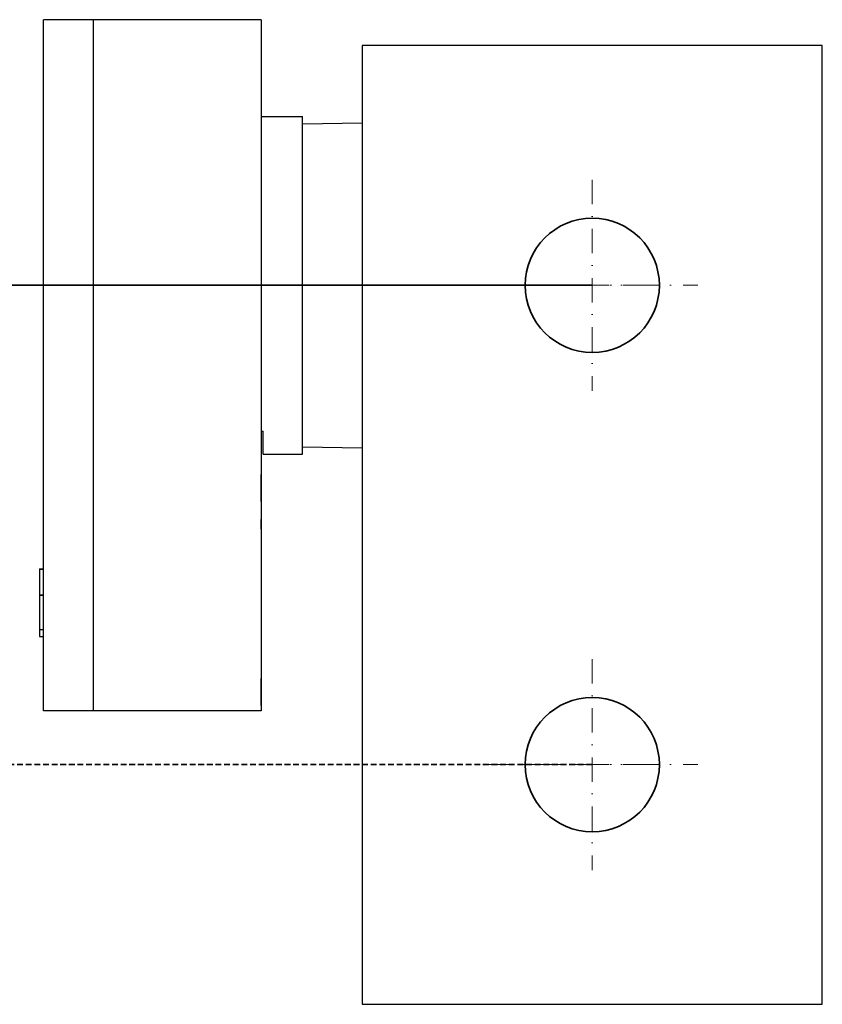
# Model space of a CAD drawing. Header units: millimetres. Extents: x 17747 to 112039, y -74980 to 446921.
# Tile 224 of 256: x 55232 to 55441, y 183461 to 183718. Entities that reach past the tile are written whole.
import ezdxf

# ---------------------------------------------------------------- set-up
doc = ezdxf.new("R2010")
doc.units = ezdxf.units.MM
doc.linetypes.add('ČERCHOVANÁ2', pattern=[12.7, 6.35, -3.175, 0, -3.175])
doc.linetypes.add('ČÁRKOVANÁ', pattern=[0.75, 0.5, -0.25])
doc.layers.add('UT_POTRUBI - PŘÍVOD', color=1, linetype='Continuous', lineweight=35)
doc.layers.add('UT_POTRUBI - ZPÁTEČKA', color=5, linetype='Continuous', lineweight=35)

# ---------------------------------------------------------------- blocks, each defined once
blk = doc.blocks.new('*U36')
at = {"color": 8, "linetype": 'ČERCHOVANÁ2', "lineweight": 5}
for p, q in [((0, -27.5), (0, 27.5)), ((-27.5, 0), (27.5, 0)), ((-17.5, 0), (17.5, 0))]:
    blk.add_line(p, q, dxfattribs=at)
at = {"color": 0, "lineweight": -2}
blk.add_circle((0, 0), 17.5, dxfattribs=at)

msp = doc.modelspace()

# ---------------------------------------------------------------- linework, layer by layer
at = {"color": 0, "linetype": 'ByBlock', "ltscale": 0.13895}
msp.add_line((55237.89, 183711.94), (55237.89, 183717.5), dxfattribs=at)
at = {"color": 0, "linetype": 'ByBlock', "ltscale": 0.325}
for p, q in [((55250.89, 183717.5), (55237.89, 183717.5)), ((55250.89, 183537.27), (55237.89, 183537.27))]:
    msp.add_line(p, q, dxfattribs=at)
at = {"color": 0, "linetype": 'ByBlock', "ltscale": 0.139004}
for p, q in [((55250.89, 183717.52), (55250.89, 183711.96)), ((55294.69, 183717.52), (55294.69, 183711.96))]:
    msp.add_line(p, q, dxfattribs=at)
at = {"color": 0, "linetype": 'ByBlock'}
for p, q in [((55294.69, 183717.52), (55250.89, 183717.52)), ((55237.89, 183682.88), (55237.89, 183711.94)), ((55250.89, 183703.06), (55250.89, 183682.89)), ((55294.69, 183703.06), (55294.69, 183682.89)), ((55305.43, 183604.22), (55305.43, 183692.29)), ((55305.43, 183690.35), (55321.04, 183690.62)), ((55237.89, 183557.7), (55237.89, 183682.88)), ((55250.89, 183682.89), (55250.89, 183614.64)), ((55294.69, 183682.89), (55294.69, 183614.64)), ((55305.43, 183606.16), (55321.04, 183605.89)), ((55250.89, 183595.21), (55250.89, 183557.7)), ((55294.69, 183595.21), (55294.69, 183557.7)), ((55294.69, 183578.64), (55294.69, 183539.35)), ((55294.69, 183537.26), (55250.89, 183537.26))]:
    msp.add_line(p, q, dxfattribs=at)
at = {"color": 0, "linetype": 'ByBlock', "ltscale": 0.222616}
for p, q in [((55250.89, 183711.96), (55250.89, 183703.06)), ((55294.69, 183711.96), (55294.69, 183703.06))]:
    msp.add_line(p, q, dxfattribs=at)
at = {"color": 0, "linetype": 'ByBlock', "ltscale": 0.2685}
msp.add_line((55294.69, 183692.29), (55305.43, 183692.29), dxfattribs=at)
at = {"color": 0, "linetype": 'ByBlock', "ltscale": 0.485762}
for p, q in [((55250.89, 183614.64), (55250.89, 183595.21)), ((55294.69, 183614.64), (55294.69, 183595.21))]:
    msp.add_line(p, q, dxfattribs=at)
at = {"color": 0, "linetype": 'ByBlock', "ltscale": 0.012501}
msp.add_line((55294.69, 183610.25), (55295.19, 183610.25), dxfattribs=at)
at = {"color": 0, "linetype": 'ByBlock', "ltscale": 0.097262}
msp.add_line((55295.19, 183606.36), (55295.19, 183610.25), dxfattribs=at)
at = {"color": 0, "linetype": 'ByBlock', "ltscale": 0.072976}
msp.add_line((55294.69, 183606.36), (55294.69, 183603.44), dxfattribs=at)
at = {"color": 0, "linetype": 'ByBlock', "ltscale": 0.05363}
msp.add_line((55295.19, 183604.22), (55295.19, 183606.36), dxfattribs=at)
at = {"color": 0, "linetype": 'ByBlock', "ltscale": 0.256}
msp.add_line((55295.19, 183604.22), (55305.43, 183604.22), dxfattribs=at)
at = {"color": 0, "linetype": 'ByBlock', "ltscale": 0.05625}
for p, q in [((55294.69, 183596.65), (55294.69, 183598.9)), ((55294.69, 183591.9), (55294.69, 183594.15))]:
    msp.add_line(p, q, dxfattribs=at)
at = {"color": 0, "linetype": 'ByBlock', "ltscale": 0.0625}
for p, q in [((55294.69, 183594.15), (55294.69, 183596.65)), ((55294.69, 183584.65), (55294.69, 183587.15))]:
    msp.add_line(p, q, dxfattribs=at)
at = {"color": 0, "linetype": 'ByBlock', "ltscale": 0.0004402}
msp.add_line((55294.69, 183578.64), (55294.69, 183578.66), dxfattribs=at)
at = {"color": 0, "linetype": 'ByBlock', "ltscale": 0.000850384}
msp.add_line((55236.89, 183574.32), (55236.89, 183574.28), dxfattribs=at)
at = {"color": 0, "linetype": 'ByBlock', "ltscale": 0.025}
for p, q in [((55236.89, 183574.32), (55237.89, 183574.32)), ((55236.89, 183574.28), (55237.89, 183574.28)), ((55236.89, 183574.25), (55237.89, 183574.25)), ((55236.89, 183567.55), (55237.89, 183567.55)), ((55236.89, 183567.5), (55237.89, 183567.5)), ((55236.89, 183567.47), (55237.89, 183567.47)), ((55236.89, 183558.52), (55237.89, 183558.52)), ((55236.89, 183556.68), (55237.89, 183556.68))]:
    msp.add_line(p, q, dxfattribs=at)
at = {"color": 0, "linetype": 'ByBlock', "ltscale": 0.000885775}
msp.add_line((55236.89, 183574.28), (55236.89, 183574.25), dxfattribs=at)
at = {"color": 0, "linetype": 'ByBlock', "ltscale": 0.16752}
msp.add_line((55236.89, 183574.25), (55236.89, 183567.55), dxfattribs=at)
at = {"color": 0, "linetype": 'ByBlock', "ltscale": 0.001074}
msp.add_line((55236.89, 183567.55), (55236.89, 183567.5), dxfattribs=at)
at = {"color": 0, "linetype": 'ByBlock', "ltscale": 0.000730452}
msp.add_line((55236.89, 183567.5), (55236.89, 183567.47), dxfattribs=at)
at = {"color": 0, "linetype": 'ByBlock', "ltscale": 0.223765}
msp.add_line((55236.89, 183567.47), (55236.89, 183558.52), dxfattribs=at)
at = {"color": 0, "linetype": 'ByBlock', "ltscale": 0.046106}
msp.add_line((55236.89, 183558.52), (55236.89, 183556.68), dxfattribs=at)
at = {"color": 0, "linetype": 'ByBlock', "ltscale": 0.042417}
msp.add_line((55237.89, 183556), (55237.89, 183557.7), dxfattribs=at)
at = {"color": 0, "linetype": 'ByBlock', "ltscale": 0.042416}
for p, q in [((55250.89, 183557.7), (55250.89, 183556.01)), ((55294.69, 183557.7), (55294.69, 183556.01))]:
    msp.add_line(p, q, dxfattribs=at)
at = {"color": 0, "linetype": 'ByBlock', "ltscale": 0.431878}
msp.add_line((55237.89, 183538.73), (55237.89, 183556), dxfattribs=at)
at = {"color": 0, "linetype": 'ByBlock', "ltscale": 0.17795}
for p, q in [((55250.89, 183556.01), (55250.89, 183548.89)), ((55294.69, 183556.01), (55294.69, 183548.89))]:
    msp.add_line(p, q, dxfattribs=at)
at = {"color": 0, "linetype": 'ByBlock', "ltscale": 0.071047}
for p, q in [((55250.89, 183548.89), (55250.89, 183546.05)), ((55294.69, 183548.89), (55294.69, 183546.05))]:
    msp.add_line(p, q, dxfattribs=at)
at = {"color": 0, "linetype": 'ByBlock', "ltscale": 0.10425}
for p, q in [((55250.89, 183546.05), (55250.89, 183541.88)), ((55294.69, 183546.05), (55294.69, 183541.88))]:
    msp.add_line(p, q, dxfattribs=at)
at = {"color": 0, "linetype": 'ByBlock', "ltscale": 0.177174}
msp.add_line((55294.69, 183538.66), (55294.69, 183545.75), dxfattribs=at)
at = {"color": 0, "linetype": 'ByBlock', "ltscale": 0.041793}
for p, q in [((55250.89, 183541.88), (55250.89, 183540.2)), ((55294.69, 183541.88), (55294.69, 183540.2))]:
    msp.add_line(p, q, dxfattribs=at)
at = {"color": 0, "linetype": 'ByBlock', "ltscale": 0.000411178}
msp.add_line((55237.89, 183538.71), (55237.89, 183538.73), dxfattribs=at)
at = {"color": 0, "linetype": 'ByBlock', "ltscale": 0.035961}
msp.add_line((55237.89, 183537.27), (55237.89, 183538.71), dxfattribs=at)
at = {"color": 0, "linetype": 'ByBlock', "ltscale": 0.037991}
for p, q in [((55250.89, 183540.2), (55250.89, 183538.68)), ((55294.69, 183540.2), (55294.69, 183538.68))]:
    msp.add_line(p, q, dxfattribs=at)
at = {"color": 0, "linetype": 'ByBlock', "ltscale": 0.000401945}
for p, q in [((55250.89, 183538.68), (55250.89, 183538.67)), ((55294.69, 183538.68), (55294.69, 183538.67))]:
    msp.add_line(p, q, dxfattribs=at)
at = {"color": 0, "linetype": 'ByBlock', "ltscale": 0.035156}
for p, q in [((55250.89, 183538.67), (55250.89, 183537.26)), ((55294.69, 183538.67), (55294.69, 183537.26))]:
    msp.add_line(p, q, dxfattribs=at)
at = {"color": 0, "linetype": 'ByBlock', "ltscale": 0.008292}
msp.add_line((55294.69, 183539.02), (55294.69, 183539.35), dxfattribs=at)
at = {"color": 0, "linetype": 'ByBlock', "ltscale": 0.026738}
msp.add_line((55294.69, 183539.02), (55294.69, 183537.95), dxfattribs=at)
at = {"color": 0, "linetype": 'ByBlock'}
msp.add_lwpolyline([(55321.04, 183710.75), (55321.04, 183460.75), (55441.04, 183460.75), (55441.04, 183710.75)], close=True, dxfattribs=at)
at = {"layer": 'UT_POTRUBI - PŘÍVOD', "linetype": 'Continuous'}
for q in [(52405.69, 183648.25), (55381.04, 183648.25), (55381.04, 183648.25)]:
    msp.add_line((55381.04, 183648.25), q, dxfattribs=at)
at = {"layer": 'UT_POTRUBI - ZPÁTEČKA', "linetype": 'ČÁRKOVANÁ', "ltscale": 3}
for q in [(52585.69, 183523.25), (55381.04, 183523.25), (55381.04, 183523.25)]:
    msp.add_line((55381.04, 183523.25), q, dxfattribs=at)

# ---------------------------------------------------------------- block references
at = {"layer": 'UT_POTRUBI - PŘÍVOD', "linetype": 'Continuous', "xscale": -1, "rotation": 180}
msp.add_blockref('*U36', (55381.04, 183648.25), dxfattribs=at)
at = {"layer": 'UT_POTRUBI - ZPÁTEČKA', "linetype": 'ČÁRKOVANÁ', "ltscale": 200, "xscale": -1, "rotation": 180}
msp.add_blockref('*U36', (55381.04, 183523.25), dxfattribs=at)

doc.saveas('drawing.dxf')
